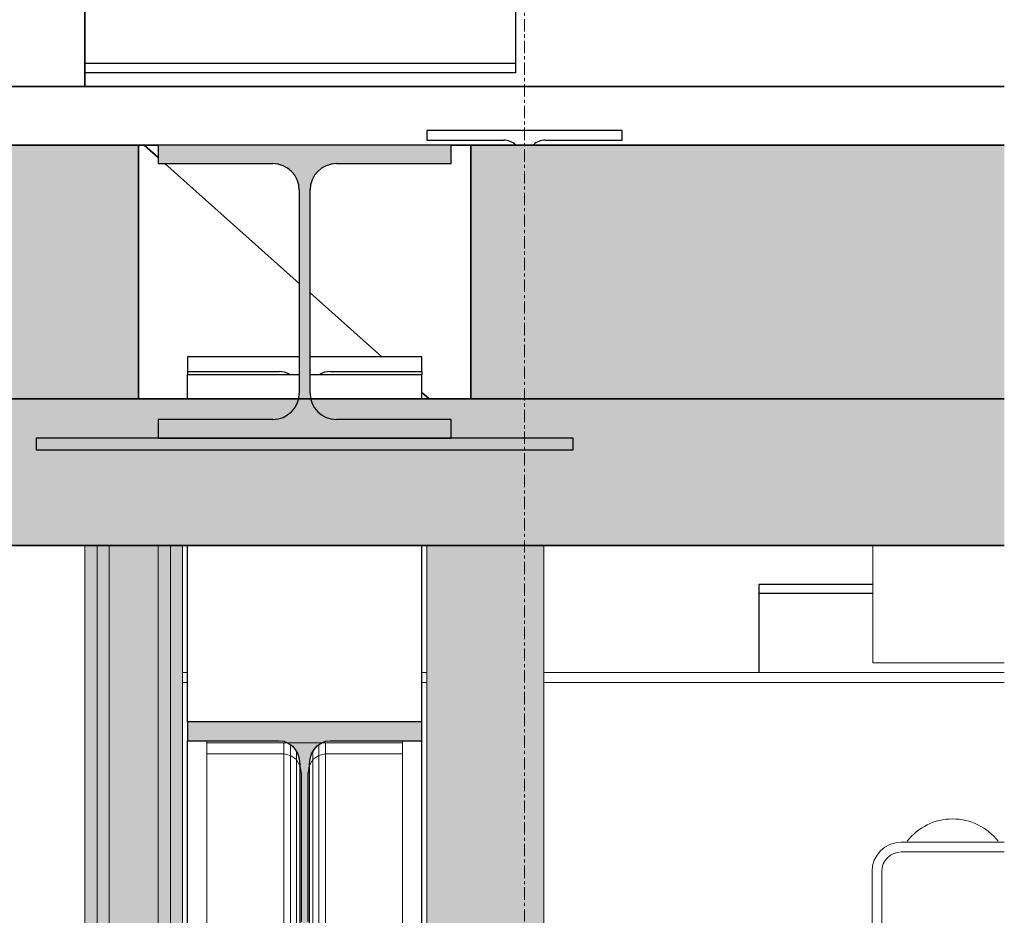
# Model space of a CAD drawing. Header units: millimetres. Extents: x 61846 to 198573, y 13020 to 52988.
# Tile 229 of 240: x 190571 to 191579, y 23761 to 24678. Entities that reach past the tile are written whole.
import ezdxf

# ---------------------------------------------------------------- set-up
doc = ezdxf.new("R2010")
doc.units = ezdxf.units.MM
doc.linetypes.add('Grid Line', pattern=[22.225, 12.7, -3.175, 3.175, -3.175])
for name, color, linetype, lineweight in [('A-FLOR', 192, 'Continuous', 50), ('A-GENM', 13, 'Continuous', 18), ('A-ROOF', 132, 'Continuous', 35), ('A-WALL', 113, 'Continuous', 25), ('E-LITE-EQPM', 33, 'Continuous', 18), ('S-BEAM', 12, 'Continuous', 35), ('S-GRID', 1, 'Continuous', 18)]:
    doc.layers.add(name, color=color, linetype=linetype, lineweight=lineweight)

# ---------------------------------------------------------------- blocks, each defined once
blk = doc.blocks.new('NLRS_63_LF_LB_plafond armatuur_gen_ISR_NLRS_63_LF_LB_plafondarmatuur recht_1200mm__7874299 - NLRS_63_LF_LB_plafond armatuur_gen_ISR_NLRS_63_LF_LB_plafondarmatuur recht_1200mm__7874299-614317-GZ lierenkamer 4')
at = {"layer": 'E-LITE-EQPM', "color": 7, "lineweight": 9}
for p, q in [((-44553.5, 24020), (-44553.5, 24140)), ((-44418.8, 24020), (-44553.5, 24020))]:
    blk.add_line(p, q, dxfattribs=at)
blk = doc.blocks.new('TadP_A_INS_INSTALLATIES_rvt-6-GZ lierenkamer 4')
at = {"layer": 'E-LITE-EQPM', "lineweight": 9}
blk.add_blockref('NLRS_63_LF_LB_plafond armatuur_gen_ISR_NLRS_63_LF_LB_plafondarmatuur recht_1200mm__7874299 - NLRS_63_LF_LB_plafond armatuur_gen_ISR_NLRS_63_LF_LB_plafondarmatuur recht_1200mm__7874299-614317-GZ lierenkamer 4', (0, 0), dxfattribs=at)
blk = doc.blocks.new('Floor_28_PBT_FL_druklaag_d_60 __320__C30_37_2599623 - Floor_28_PBT_FL_druklaag_d_60 __320__C30_37_2599623-313883-GZ lierenkamer 4')
at = {"layer": 'A-FLOR', "color": 90, "lineweight": 35}
for p, q in [((-44418.8, 24610), (-48552, 24610)), ((-44418.8, 24610), (-45360, 24610)), ((-45360, 24610), (-44418.8, 24610)), ((-46688.2, 24550), (-45305, 24550)), ((-45285, 24550), (-45305, 24550)), ((-45305, 24550), (-45305, 24290)), ((-45305, 24550), (-45285, 24550)), ((-44965, 24550), (-44985, 24550)), ((-44985, 24550), (-44965, 24550)), ((-44965, 24550), (-44418.8, 24550)), ((-44965, 24290), (-44965, 24550)), ((-45305, 24290), (-44965, 24290)), ((-45305, 24290), (-45107.4, 24290)), ((-45107.4, 24290), (-44965, 24290))]:
    blk.add_line(p, q, dxfattribs=at)
blk = doc.blocks.new('Floor_28_PBT_FL_druklaag_d_60 __320__C30_37_2599623 - Floor_28_PBT_FL_druklaag_d_60 __320__C30_37_2599623-313887-GZ lierenkamer 4')
blk.add_blockref('Floor_28_PBT_FL_druklaag_d_60 __320__C30_37_2599623 - Floor_28_PBT_FL_druklaag_d_60 __320__C30_37_2599623-313883-GZ lierenkamer 4', (0, 0))
blk = doc.blocks.new('Floor_28_PBT_FL_kanaalplaat_d_260_2643893 - Floor_28_PBT_FL_kanaalplaat_d_260_2643893-313922-GZ lierenkamer 4')
at = {"layer": 'A-FLOR', "lineweight": 35}
h = blk.add_hatch(color=215, dxfattribs=at)
h.paths.add_polyline_path([(-48249.6, 24290), (-45305, 24290), (-45305, 24550), (-48249.6, 24550), (-48249.6, 24348.1)])
h.paths.add_polyline_path([(-44418.8, 24290), (-44418.8, 24550), (-44965, 24550), (-44965, 24290), (-44802.6, 24290)])
at = {"layer": 'A-FLOR', "color": 90, "lineweight": 35}
for p, q in [((-45305, 24550), (-48249.6, 24550)), ((-45305, 24422.8), (-45305, 24550)), ((-45299.4, 24550), (-45305, 24550)), ((-45285, 24537.2), (-45299.4, 24550)), ((-45299.4, 24550), (-45285, 24550)), ((-44985, 24550), (-44965, 24550)), ((-44418.8, 24550), (-44965, 24550)), ((-44965, 24550), (-44965, 24423.9)), ((-45140.5, 24408.4), (-45278.1, 24531)), ((-45305, 24290), (-45305, 24422.8)), ((-44965, 24423.9), (-44965, 24290)), ((-45055.9, 24333), (-45129.5, 24398.6)), ((-45007.6, 24290), (-45015, 24296.6)), ((-48249.6, 24290), (-45305, 24290)), ((-44965, 24290), (-44418.8, 24290))]:
    blk.add_line(p, q, dxfattribs=at)
blk = doc.blocks.new('Floor_28_PBT_FL_kanaalplaat_d_260_2643893 - Floor_28_PBT_FL_kanaalplaat_d_260_2643893-313926-GZ lierenkamer 4')
blk.add_blockref('Floor_28_PBT_FL_kanaalplaat_d_260_2643893 - Floor_28_PBT_FL_kanaalplaat_d_260_2643893-313922-GZ lierenkamer 4', (0, 0))
blk = doc.blocks.new('28_PBT_SF_staal_H-profiel_S355_HE180A 2656482 - 28_PBT_SF_staal_H-profiel_S355_HE180A 2656482-357496-GZ lierenkamer 4')
at = {"layer": 'S-BEAM', "color": 250, "lineweight": 25}
for p, q in [((-44919.3, 24795), (-45360, 24795)), ((-44919.3, 24785.5), (-45360, 24785.5)), ((-44919.3, 24795), (-44919.3, 24785.5)), ((-44919.3, 24785.5), (-44919.3, 24770.5)), ((-44919.3, 24770.5), (-44919.3, 24648.5)), ((-44919.3, 24648.5), (-44919.3, 24633.5)), ((-44919.3, 24633.5), (-45360, 24633.5)), ((-44919.3, 24624), (-45360, 24624)), ((-44919.3, 24633.5), (-44919.3, 24624))]:
    blk.add_line(p, q, dxfattribs=at)
blk = doc.blocks.new('28_PBT_SF_staal_H-profiel_S355_HE200A 2374485 - 28_PBT_SF_staal_H-profiel_S355_HE200A 2374485-348149-GZ lierenkamer 4')
at = {"layer": 'S-BEAM', "color": 250, "lineweight": 25}
for p, q in [((-44810, 24565), (-45010, 24565)), ((-45010, 24565), (-45010, 24555)), ((-44810, 24555), (-44810, 24565)), ((-45010, 24555), (-44931.25, 24555)), ((-44888.75, 24555), (-44810, 24555))]:
    blk.add_line(p, q, dxfattribs=at)
for centre, start, end in [((-44931.25, 24537), 46.42672, 90), ((-44888.75, 24537), 90, 133.57328)]:
    blk.add_arc(centre, 18, start, end, dxfattribs=at)
blk = doc.blocks.new('28_PBT_SF_staal_H-profiel_S355_HE160A - 28_PBT_SF_staal_H-profiel_S355_HE160A-336379-GZ lierenkamer 4')
at = {"layer": 'S-BEAM', "color": 250, "lineweight": 25}
for p, q in [((-44669.6, 24091), (-44669.6, 24100)), ((-44553.5, 24100), (-44669.6, 24100)), ((-44669.6, 24076), (-44669.6, 24091)), ((-44553.5, 24091), (-44669.6, 24091)), ((-44669.6, 24010), (-44669.6, 24076))]:
    blk.add_line(p, q, dxfattribs=at)
blk = doc.blocks.new('28_PBT_SF_staal_H-profiel_met_onderplaat _void__S355_HE300B _ onderplaat d_12 3021447 - 28_PBT_SF_staal_H-profiel_met_onderplaat _void__S355_HE300B _ onderplaat d_12 3021447-369077-GZ lierenkamer 4')
at = {"layer": 'S-BEAM', "lineweight": 25}
for points in [[(-44994.5, 24250), (-44985, 24250), (-44985, 24269), (-45102.5, 24269), (-45116, 24272.6), (-45125.9, 24282.5), (-45129.5, 24296), (-45129.5, 24504), (-45125.9, 24517.5), (-45116, 24527.4), (-45102.5, 24531), (-44985, 24531), (-44985, 24550), (-45285, 24550), (-45285, 24531), (-45167.5, 24531), (-45154, 24527.4), (-45144.1, 24517.5), (-45140.5, 24504), (-45140.5, 24296), (-45144.1, 24282.5), (-45154, 24272.6), (-45167.5, 24269), (-45285, 24269), (-45285, 24250), (-45090.4, 24250)], [(-44994.5, 24238), (-44860, 24238), (-44860, 24250), (-45410, 24250), (-45410, 24238), (-45090.4, 24238)]]:
    blk.add_hatch(color=5, dxfattribs=at).paths.add_polyline_path(points)
at = {"layer": 'S-BEAM', "color": 250, "lineweight": 25}
for p, q in [((-44985, 24550), (-45285, 24550)), ((-45285, 24550), (-45285, 24531)), ((-44985, 24531), (-44985, 24550)), ((-45285, 24531), (-45167.5, 24531)), ((-45102.5, 24531), (-44985, 24531)), ((-45140.5, 24504), (-45140.5, 24296)), ((-45129.5, 24296), (-45129.5, 24504)), ((-45285, 24269), (-45285, 24250)), ((-45167.5, 24269), (-45285, 24269)), ((-44985, 24269), (-45102.5, 24269)), ((-44985, 24250), (-44985, 24269)), ((-44860, 24250), (-45410, 24250)), ((-45410, 24250), (-45410, 24238)), ((-45285, 24250), (-44985, 24250)), ((-44860, 24238), (-44860, 24250)), ((-45410, 24238), (-44860, 24238))]:
    blk.add_line(p, q, dxfattribs=at)
for centre, start, end in [((-45167.5, 24504), 0, 90), ((-45102.5, 24504), 90, 180), ((-45167.5, 24296), 270, 0), ((-45102.5, 24296), 180, 270)]:
    blk.add_arc(centre, 27, start, end, dxfattribs=at)
blk = doc.blocks.new('28_PBT_SF_staal_H-profiel_S355_HE240B 1451006 - 28_PBT_SF_staal_H-profiel_S355_HE240B 1451006-337138-GZ lierenkamer 4')
at = {"layer": 'S-BEAM', "lineweight": 25}
blk.add_hatch(color=5, dxfattribs=at).paths.add_polyline_path([(-45015, 23687.2), (-45015, 23706.5), (-45114.4, 23707.4), (-45118.1, 23708.8), (-45125.4, 23715.4), (-45129.5, 23725), (-45130, 23734.3), (-45129.5, 23921.5), (-45125.4, 23931.1), (-45118.1, 23937.7), (-45113.7, 23939.5), (-45109, 23940.1), (-45015, 23940.1), (-45015, 23959.3), (-45255, 23959.3), (-45255, 23940.1), (-45156.3, 23939.5), (-45151.9, 23937.7), (-45144.6, 23931.1), (-45140.5, 23921.5), (-45140, 23909.6), (-45140.5, 23725), (-45144.6, 23715.4), (-45151.9, 23708.8), (-45156.3, 23707.1), (-45162.4, 23706.5), (-45255, 23706.5), (-45255, 23687.2), (-45018.5, 23687.2)])
at = {"layer": 'S-BEAM', "color": 250, "lineweight": 25}
for p, q in [((-45255, 24315.1), (-45140.5, 24315.1)), ((-45255, 24290), (-45255, 24315.1)), ((-45129.5, 24315.1), (-45015, 24315.1)), ((-45015, 24290), (-45015, 24315.1)), ((-45255, 23959.3), (-45255, 24140)), ((-45015, 23959.3), (-45015, 24140)), ((-45015, 23959.3), (-45255, 23959.3)), ((-45255, 23959.3), (-45255, 23940.1)), ((-45015, 23940.1), (-45015, 23959.3)), ((-45255, 23940.1), (-45161, 23940.1)), ((-45255, 23706.5), (-45255, 23940.1)), ((-45109, 23940.1), (-45015, 23940.1)), ((-45015, 23706.5), (-45015, 23940.1)), ((-45140, 23916.2), (-45140, 23730.3)), ((-45130, 23730.3), (-45130, 23916.2)), ((-45255, 23706.5), (-45255, 23687.2)), ((-45161, 23706.5), (-45255, 23706.5)), ((-45015, 23706.5), (-45109, 23706.5)), ((-45015, 23687.2), (-45015, 23706.5)), ((-45255, 23687.2), (-45015, 23687.2))]:
    blk.add_line(p, q, dxfattribs=at)
at = {"layer": 'S-BEAM', "color": 250, "lineweight": 25, "flags": 128}
for points in [[(-45161, 23940.1), (-45156.3, 23939.5), (-45151.9, 23937.7), (-45147.9, 23934.9), (-45144.6, 23931.1), (-45142.1, 23926.6), (-45140.5, 23921.5), (-45140, 23916.2)], [(-45130, 23916.2), (-45129.5, 23921.5), (-45127.9, 23926.6), (-45125.4, 23931.1), (-45122.1, 23934.9), (-45118.1, 23937.7), (-45113.7, 23939.5), (-45109, 23940.1)], [(-45140, 23730.3), (-45140.5, 23725), (-45142.1, 23719.9), (-45144.6, 23715.4), (-45147.9, 23711.7), (-45151.9, 23708.8), (-45156.3, 23707.1), (-45161, 23706.5)], [(-45109, 23706.5), (-45113.7, 23707.1), (-45118.1, 23708.8), (-45122.1, 23711.7), (-45125.4, 23715.4), (-45127.9, 23719.9), (-45129.5, 23725), (-45130, 23730.3)]]:
    blk.add_lwpolyline(points, dxfattribs=at)
blk = doc.blocks.new('28_PBT_SF_staal_H-profiel_S355_HE240B 1450822 - 28_PBT_SF_staal_H-profiel_S355_HE240B 1450822-337092-GZ lierenkamer 4')
at = {"layer": 'S-BEAM', "color": 250, "lineweight": 25}
for p, q in [((-45140.5, 24333), (-45255, 24333)), ((-45255, 24333), (-45255, 24318)), ((-45015, 24333), (-45129.5, 24333)), ((-45015, 24318), (-45015, 24333)), ((-45255, 24318), (-45161, 24318)), ((-45255, 24318), (-45255, 24315.1)), ((-45109, 24318), (-45015, 24318)), ((-45015, 24318), (-45015, 24315.1))]:
    blk.add_line(p, q, dxfattribs=at)
for centre, start_param, end_param in [((-45161, 24299.5), 1.047198, 1.570796), ((-45109, 24299.5), 1.570796, 2.094395)]:
    blk.add_ellipse(centre, major_axis=(21, 0), ratio=0.881901, start_param=start_param, end_param=end_param, dxfattribs=at)
blk = doc.blocks.new('TadP_A_CON_CONSTRUCTIE_rvt-6-GZ lierenkamer 4')
at = {"layer": 'A-FLOR', "color": 10, "lineweight": 18}
for name in ['Floor_28_PBT_FL_druklaag_d_60 __320__C30_37_2599623 - Floor_28_PBT_FL_druklaag_d_60 __320__C30_37_2599623-313887-GZ lierenkamer 4', 'Floor_28_PBT_FL_kanaalplaat_d_260_2643893 - Floor_28_PBT_FL_kanaalplaat_d_260_2643893-313926-GZ lierenkamer 4']:
    blk.add_blockref(name, (0, 0), dxfattribs=at)
at = {"layer": 'S-BEAM', "color": 10, "lineweight": 18}
for name in ['28_PBT_SF_staal_H-profiel_S355_HE180A 2656482 - 28_PBT_SF_staal_H-profiel_S355_HE180A 2656482-357496-GZ lierenkamer 4', '28_PBT_SF_staal_H-profiel_S355_HE200A 2374485 - 28_PBT_SF_staal_H-profiel_S355_HE200A 2374485-348149-GZ lierenkamer 4', '28_PBT_SF_staal_H-profiel_met_onderplaat _void__S355_HE300B _ onderplaat d_12 3021447 - 28_PBT_SF_staal_H-profiel_met_onderplaat _void__S355_HE300B _ onderplaat d_12 3021447-369077-GZ lierenkamer 4', '28_PBT_SF_staal_H-profiel_S355_HE240B 1450822 - 28_PBT_SF_staal_H-profiel_S355_HE240B 1450822-337092-GZ lierenkamer 4', '28_PBT_SF_staal_H-profiel_S355_HE240B 1451006 - 28_PBT_SF_staal_H-profiel_S355_HE240B 1451006-337138-GZ lierenkamer 4', '28_PBT_SF_staal_H-profiel_S355_HE160A - 28_PBT_SF_staal_H-profiel_S355_HE160A-336379-GZ lierenkamer 4']:
    blk.add_blockref(name, (0, 0), dxfattribs=at)
blk = doc.blocks.new('22_NOAHH_Wand_Wand-x 2782503 - 22_NOAHH_Wand_Wand-x 2782503-160964-GZ lierenkamer 4')
at = {"layer": 'A-WALL', "lineweight": 13}
for points in [[(-45360, 22550), (-45347.5, 22550), (-45347.5, 24140), (-45360, 24140), (-45360, 22594.317572)], [(-45347.5, 22550), (-45335, 22550), (-45335, 24140), (-45347.5, 24140), (-45347.5, 22594.317572)], [(-45285, 22550), (-45285, 24140), (-45335, 24140), (-45335, 22550)], [(-45272.5, 22550), (-45272.5, 24140), (-45285, 24140), (-45285, 22550)], [(-45272.5, 22550), (-45260, 22550), (-45260, 24140), (-45272.5, 24140), (-45272.5, 22594.317572)]]:
    blk.add_hatch(color=9, dxfattribs=at).paths.add_polyline_path(points)
at = {"layer": 'A-WALL', "color": 130, "lineweight": 13}
for p, q in [((-45347.5, 24140), (-45360, 24140)), ((-45360, 24140), (-45360, 22550)), ((-45347.5, 22550), (-45347.5, 24140)), ((-45335, 24140), (-45347.5, 24140)), ((-45347.5, 24140), (-45347.5, 22550)), ((-45335, 22550), (-45335, 24140)), ((-45285, 24140), (-45335, 24140)), ((-45335, 24140), (-45335, 22550)), ((-45285, 22550), (-45285, 24140)), ((-45272.5, 24140), (-45285, 24140)), ((-45285, 24140), (-45285, 22550)), ((-45272.5, 22550), (-45272.5, 24140)), ((-45260, 24140), (-45272.5, 24140)), ((-45272.5, 24140), (-45272.5, 22550)), ((-45260, 22550), (-45260, 24140))]:
    blk.add_line(p, q, dxfattribs=at)
blk = doc.blocks.new('22_NOAHH_Wand_Wand-x 2797184 - 22_NOAHH_Wand_Wand-x 2797184-162276-GZ lierenkamer 4')
at = {"layer": 'A-WALL', "lineweight": 13}
blk.add_hatch(color=9, dxfattribs=at).paths.add_polyline_path([(-44994.5, 22550), (-44890, 22550), (-44890, 24140), (-45010, 24140), (-45010, 22550)])
at = {"layer": 'A-WALL', "color": 130, "lineweight": 13}
for p, q in [((-44890, 24140), (-45010, 24140)), ((-45010, 24140), (-45010, 22550)), ((-44890, 22550), (-44890, 24140))]:
    blk.add_line(p, q, dxfattribs=at)
blk = doc.blocks.new('_NOAHH_Vloer_Vloer-x 2891927 - _NOAHH_Vloer_Vloer-x 2891927-165538-GZ lierenkamer 4')
at = {"layer": 'A-FLOR', "lineweight": 35}
blk.add_hatch(color=254, dxfattribs=at).paths.add_polyline_path([(-44418.8, 24140), (-44418.8, 24290), (-48299.6, 24290), (-48299.6, 24140), (-44802.6, 24140)])
at = {"layer": 'A-FLOR', "color": 90, "lineweight": 35}
for p, q in [((-44418.8, 24290), (-48299.6, 24290)), ((-48299.6, 24140), (-44418.8, 24140))]:
    blk.add_line(p, q, dxfattribs=at)
blk = doc.blocks.new('22_NOAHH_Wand_Wand-x 2904076 - 22_NOAHH_Wand_Wand-x-166207-GZ lierenkamer 4')
at = {"layer": 'A-WALL', "color": 130, "lineweight": 13}
for p, q in [((-45010, 24140), (-45260, 24140)), ((-45260, 24140), (-45260, 22910)), ((-45010, 22910), (-45010, 24140)), ((-45235, 23937.9), (-45235, 23940.1)), ((-45235, 23940.1), (-45235, 23937.9)), ((-45035, 23937.9), (-45035, 23940.1)), ((-45035, 23940.1), (-45035, 23937.9)), ((-45235, 23937.9), (-45035, 23937.9)), ((-45235, 23926.6), (-45235, 23937.9)), ((-45235, 23926.6), (-45235, 23937.9)), ((-45235, 23937.9), (-45235, 23926.6)), ((-45156.2, 23937.9), (-45156.2, 23926.6)), ((-45156.2, 23926.6), (-45156.2, 23937.9)), ((-45149.4, 23925.1), (-45149.4, 23935.9)), ((-45149.4, 23935.9), (-45149.4, 23925.1)), ((-45143.5, 23920.7), (-45143.5, 23929.2)), ((-45143.5, 23929.2), (-45143.5, 23920.7)), ((-45126.5, 23920.7), (-45126.5, 23929.2)), ((-45126.5, 23929.2), (-45126.5, 23920.7)), ((-45120.6, 23925.1), (-45120.6, 23935.9)), ((-45120.6, 23935.9), (-45120.6, 23925.1)), ((-45113.7, 23926.6), (-45113.7, 23937.9)), ((-45113.7, 23937.9), (-45113.7, 23926.6)), ((-45035, 23926.6), (-45035, 23937.9)), ((-45035, 23937.9), (-45035, 23926.6)), ((-45035, 23937.9), (-45035, 23926.6)), ((-45156.2, 23926.6), (-45235, 23926.6)), ((-45235, 23734.7), (-45235, 23926.6)), ((-45235, 23926.6), (-45235, 23734.7)), ((-45149.4, 23925.1), (-45156.2, 23926.6)), ((-45156.2, 23734.7), (-45156.2, 23926.6)), ((-45156.2, 23926.6), (-45156.2, 23734.7)), ((-45143.5, 23920.7), (-45149.4, 23925.1)), ((-45149.4, 23736.2), (-45149.4, 23925.1)), ((-45149.4, 23925.1), (-45149.4, 23736.2)), ((-45139.6, 23914.1), (-45143.5, 23920.7)), ((-45143.5, 23740.6), (-45143.5, 23920.7)), ((-45143.5, 23920.7), (-45143.5, 23740.6)), ((-45126.5, 23920.7), (-45130.4, 23914.1)), ((-45120.6, 23925.1), (-45126.5, 23920.7)), ((-45126.5, 23920.7), (-45126.5, 23740.6)), ((-45126.5, 23740.6), (-45126.5, 23920.7)), ((-45113.7, 23926.6), (-45120.6, 23925.1)), ((-45120.6, 23736.2), (-45120.6, 23925.1)), ((-45120.6, 23925.1), (-45120.6, 23736.2)), ((-45035, 23926.6), (-45113.7, 23926.6)), ((-45113.7, 23734.7), (-45113.7, 23926.6)), ((-45113.7, 23926.6), (-45113.7, 23734.7)), ((-45035, 23734.7), (-45035, 23926.6)), ((-45035, 23926.6), (-45035, 23734.7)), ((-45138.2, 23906.3), (-45139.6, 23914.1)), ((-45130.4, 23914.1), (-45131.7, 23906.3)), ((-45138.2, 23755), (-45138.2, 23906.3)), ((-45131.7, 23906.3), (-45131.7, 23755))]:
    blk.add_line(p, q, dxfattribs=at)
blk = doc.blocks.new('22_NOAHH_Wand_Wand-x 2904076 - 22_NOAHH_Wand_Wand-x 2904076-166211-GZ lierenkamer 4')
blk.add_blockref('22_NOAHH_Wand_Wand-x 2904076 - 22_NOAHH_Wand_Wand-x-166207-GZ lierenkamer 4', (0, 0))
blk = doc.blocks.new('27_NOAHH_Dak_Dak-x 2914055 - 27_NOAHH_Dak_Dak-x-167779-GZ lierenkamer 4')
at = {"layer": 'A-ROOF', "color": 250, "lineweight": 25}
for p, q in [((-44418.8, 24910), (-45360, 24910)), ((-45360, 24910), (-45360, 24610)), ((-45360, 24610), (-44418.8, 24610))]:
    blk.add_line(p, q, dxfattribs=at)
blk = doc.blocks.new('27_NOAHH_Dak_Dak-x 2914055 - 27_NOAHH_Dak_Dak-x 2914055-167783-GZ lierenkamer 4')
blk.add_blockref('27_NOAHH_Dak_Dak-x 2914055 - 27_NOAHH_Dak_Dak-x-167779-GZ lierenkamer 4', (0, 0))
blk = doc.blocks.new('27_NOAHH_Dak_Dak-x 2914359 - 27_NOAHH_Dak_Dak-x 2914359-167801-GZ lierenkamer 4')
at = {"layer": 'A-ROOF', "color": 250, "lineweight": 25}
for p, q in [((-45360, 24610), (-45360, 24910)), ((-48752, 24610), (-45360, 24610))]:
    blk.add_line(p, q, dxfattribs=at)
blk = doc.blocks.new('TadP_A_BWK_BOUWKUNDE_rvt-6-GZ lierenkamer 4')
at = {"layer": 'A-FLOR', "color": 250, "lineweight": 25}
blk.add_blockref('_NOAHH_Vloer_Vloer-x 2891927 - _NOAHH_Vloer_Vloer-x 2891927-165538-GZ lierenkamer 4', (0, 0), dxfattribs=at)
at = {"layer": 'A-ROOF', "color": 250, "lineweight": 25}
for name in ['27_NOAHH_Dak_Dak-x 2914359 - 27_NOAHH_Dak_Dak-x 2914359-167801-GZ lierenkamer 4', '27_NOAHH_Dak_Dak-x 2914055 - 27_NOAHH_Dak_Dak-x 2914055-167783-GZ lierenkamer 4']:
    blk.add_blockref(name, (0, 0), dxfattribs=at)
at = {"layer": 'A-WALL', "color": 250, "lineweight": 25}
for name in ['22_NOAHH_Wand_Wand-x 2782503 - 22_NOAHH_Wand_Wand-x 2782503-160964-GZ lierenkamer 4', '22_NOAHH_Wand_Wand-x 2904076 - 22_NOAHH_Wand_Wand-x 2904076-166211-GZ lierenkamer 4', '22_NOAHH_Wand_Wand-x 2797184 - 22_NOAHH_Wand_Wand-x 2797184-162276-GZ lierenkamer 4']:
    blk.add_blockref(name, (0, 0), dxfattribs=at)
blk = doc.blocks.new('Orkestkamer kettingtakel - Opgeborgen binnenzijde-5759605-GZ lierenkamer 4')
at = {"layer": 'A-GENM'}
for p, q in [((-45260, 24010), (-45255, 24010)), ((-45015, 24010), (-45010, 24010)), ((-44890, 24010), (-44418.8, 24010)), ((-45260, 23999.8), (-45255, 23999.8)), ((-45015, 23999.8), (-45010, 23999.8)), ((-44890, 23999.8), (-44418.8, 23999.8)), ((-44418.8, 23836.2), (-44524.2, 23836.2)), ((-44418.8, 23826.2), (-44524.2, 23826.2)), ((-44554.2, 23806.2), (-44554.2, 23626.2)), ((-44544.2, 23806.2), (-44544.2, 23696.2))]:
    blk.add_line(p, q, dxfattribs=at)
for centre, radius, start, end in [((-44471.7, 23801), 59, 37.7353, 142.2647), ((-44524.2, 23806.2), 30, 90, 180), ((-44524.2, 23806.2), 20, 90, 180)]:
    blk.add_arc(centre, radius, start, end, dxfattribs=at)

msp = doc.modelspace()

# ---------------------------------------------------------------- linework, layer by layer
at = {"layer": 'S-GRID', "linetype": 'Grid Line'}
msp.add_line((191087.8, 13020.4), (191087.8, 28603), dxfattribs=at)

# ---------------------------------------------------------------- block references
at = {"color": 210, "lineweight": 5}
for name in ['TadP_A_BWK_BOUWKUNDE_rvt-6-GZ lierenkamer 4', 'TadP_A_INS_INSTALLATIES_rvt-6-GZ lierenkamer 4', 'TadP_A_CON_CONSTRUCTIE_rvt-6-GZ lierenkamer 4']:
    msp.add_blockref(name, (235997.8, 0), dxfattribs=at)
at = {"layer": 'A-GENM'}
msp.add_blockref('Orkestkamer kettingtakel - Opgeborgen binnenzijde-5759605-GZ lierenkamer 4', (235997.8, 0), dxfattribs=at)

doc.saveas('drawing.dxf')
